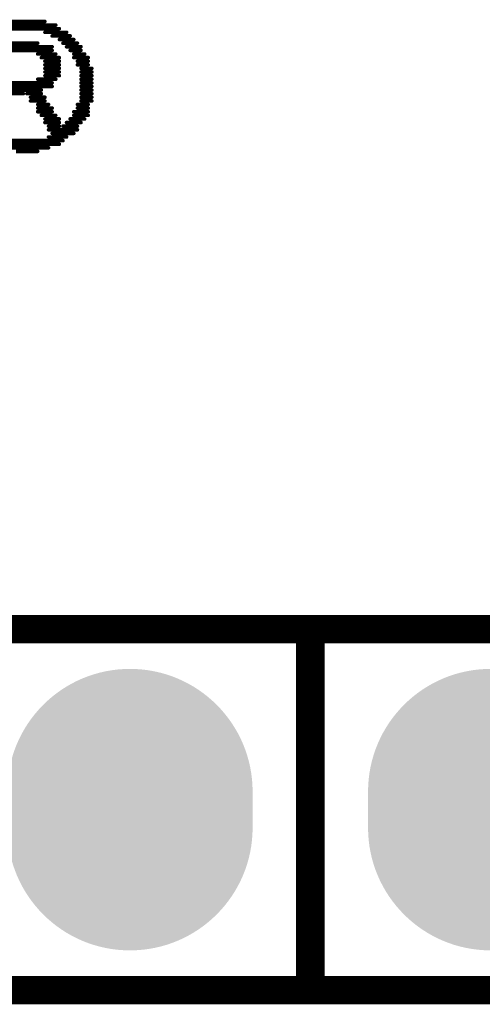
# Model space of a CAD drawing. Header units: inches. Extents: x -0.01 to 1.99, y -0.09 to 2.02.
# Tile 15 of 32: x 0.95 to 1.08, y 0.75 to 1.02. Entities that reach past the tile are written whole.
import ezdxf

# ---------------------------------------------------------------- set-up
doc = ezdxf.new("R2010")
doc.units = ezdxf.units.IN
doc.header["$MEASUREMENT"] = 0
for name, color, linetype in [('ART3', 76, 'Continuous'), ('ART5', 16, 'Continuous'), ('Bottom Layer', 5, 'Continuous'), ('Bottom Solder', 6, 'Continuous'), ('GND2', 156, 'Continuous'), ('GND4', 90, 'Continuous'), ('GND6', 130, 'Continuous'), ('Pad Holes', 156, 'Continuous'), ('PWR7', 216, 'Continuous'), ('Top Layer', 1, 'Continuous'), ('Top Overlay', 2, 'Continuous'), ('Top Solder', 216, 'Continuous')]:
    doc.layers.add(name, color=color, linetype=linetype)

# ---------------------------------------------------------------- blocks, each defined once
blk = doc.blocks.new('XH_LOGO__200MIL__23')
at = {"layer": 'Top Overlay', "const_width": 0.001}
for points in [[(0.083, 0.109), (0.101, 0.109)], [(0.084, 0.11), (0.1, 0.11)], [(0.087, 0.111), (0.097, 0.111)], [(0.097, 0.108), (0.103, 0.108)], [(0.099, 0.107), (0.104, 0.107)], [(0.101, 0.106), (0.105, 0.106)], [(0.085, 0.105), (0.095, 0.105)], [(0.085, 0.104), (0.099, 0.104)], [(0.102, 0.105), (0.106, 0.105)], [(0.103, 0.104), (0.107, 0.104)], [(0.085, 0.103), (0.099, 0.103)], [(0.095, 0.102), (0.1, 0.102)], [(0.096, 0.101), (0.101, 0.101)], [(0.104, 0.103), (0.107, 0.103)], [(0.105, 0.102), (0.108, 0.102)], [(0.105, 0.101), (0.109, 0.101)], [(0.097, 0.1), (0.101, 0.1)], [(0.097, 0.099), (0.101, 0.099)], [(0.097, 0.098), (0.101, 0.098)], [(0.106, 0.1), (0.109, 0.1)], [(0.106, 0.099), (0.109, 0.099)], [(0.107, 0.098), (0.11, 0.098)], [(0.095, 0.095), (0.1, 0.095)], [(0.097, 0.097), (0.101, 0.097)], [(0.097, 0.096), (0.101, 0.096)], [(0.107, 0.097), (0.11, 0.097)], [(0.107, 0.096), (0.11, 0.096)], [(0.107, 0.095), (0.11, 0.095)], [(0.085, 0.094), (0.099, 0.094)], [(0.085, 0.093), (0.099, 0.093)], [(0.107, 0.094), (0.11, 0.094)], [(0.107, 0.093), (0.11, 0.093)], [(0.085, 0.092), (0.096, 0.092)], [(0.085, 0.091), (0.091, 0.091)], [(0.092, 0.091), (0.096, 0.091)], [(0.093, 0.09), (0.097, 0.09)], [(0.107, 0.092), (0.11, 0.092)], [(0.107, 0.091), (0.11, 0.091)], [(0.107, 0.09), (0.11, 0.09)], [(0.093, 0.089), (0.097, 0.089)], [(0.095, 0.088), (0.098, 0.088)], [(0.095, 0.087), (0.099, 0.087)], [(0.106, 0.088), (0.109, 0.088)], [(0.106, 0.087), (0.109, 0.087)], [(0.107, 0.089), (0.11, 0.089)], [(0.095, 0.086), (0.099, 0.086)], [(0.096, 0.085), (0.1, 0.085)], [(0.105, 0.086), (0.109, 0.086)], [(0.105, 0.085), (0.109, 0.085)], [(0.097, 0.084), (0.101, 0.084)], [(0.097, 0.083), (0.101, 0.083)], [(0.098, 0.082), (0.101, 0.082)], [(0.102, 0.082), (0.106, 0.082)], [(0.103, 0.083), (0.107, 0.083)], [(0.104, 0.084), (0.108, 0.084)], [(0.098, 0.081), (0.106, 0.081)], [(0.098, 0.079), (0.103, 0.079)], [(0.099, 0.08), (0.105, 0.08)], [(0.082, 0.078), (0.102, 0.078)], [(0.083, 0.077), (0.101, 0.077)], [(0.086, 0.076), (0.098, 0.076)], [(0.089, 0.075), (0.095, 0.075)]]:
    blk.add_lwpolyline(points, dxfattribs=at)
at = {"layer": 'Top Overlay', "const_width": 0.0005}
for points in [[(0.09675, 0.111, 1), (0.09725, 0.111, 1)], [(0.09975, 0.11, 1), (0.10025, 0.11, 1)], [(0.10075, 0.109, 1), (0.10125, 0.109, 1)], [(0.09675, 0.108, 1), (0.09725, 0.108, 1)], [(0.09875, 0.107, 1), (0.09925, 0.107, 1)], [(0.10075, 0.106, 1), (0.10125, 0.106, 1)], [(0.10275, 0.108, 1), (0.10325, 0.108, 1)], [(0.10375, 0.107, 1), (0.10425, 0.107, 1)], [(0.10475, 0.106, 1), (0.10525, 0.106, 1)], [(0.09475, 0.105, 1), (0.09525, 0.105, 1)], [(0.09875, 0.104, 1), (0.09925, 0.104, 1)], [(0.10175, 0.105, 1), (0.10225, 0.105, 1)], [(0.10275, 0.104, 1), (0.10325, 0.104, 1)], [(0.10575, 0.105, 1), (0.10625, 0.105, 1)], [(0.10675, 0.104, 1), (0.10725, 0.104, 1)], [(0.09475, 0.102, 1), (0.09525, 0.102, 1)], [(0.09575, 0.101, 1), (0.09625, 0.101, 1)], [(0.09875, 0.103, 1), (0.09925, 0.103, 1)], [(0.09975, 0.102, 1), (0.10025, 0.102, 1)], [(0.10075, 0.101, 1), (0.10125, 0.101, 1)], [(0.10375, 0.103, 1), (0.10425, 0.103, 1)], [(0.10475, 0.102, 1), (0.10525, 0.102, 1)], [(0.10475, 0.101, 1), (0.10525, 0.101, 1)], [(0.10675, 0.103, 1), (0.10725, 0.103, 1)], [(0.10775, 0.102, 1), (0.10825, 0.102, 1)], [(0.10875, 0.101, 1), (0.10925, 0.101, 1)], [(0.09675, 0.1, 1), (0.09725, 0.1, 1)], [(0.09675, 0.099, 1), (0.09725, 0.099, 1)], [(0.09675, 0.098, 1), (0.09725, 0.098, 1)], [(0.10075, 0.1, 1), (0.10125, 0.1, 1)], [(0.10075, 0.099, 1), (0.10125, 0.099, 1)], [(0.10075, 0.098, 1), (0.10125, 0.098, 1)], [(0.10575, 0.1, 1), (0.10625, 0.1, 1)], [(0.10575, 0.099, 1), (0.10625, 0.099, 1)], [(0.10675, 0.098, 1), (0.10725, 0.098, 1)], [(0.10875, 0.1, 1), (0.10925, 0.1, 1)], [(0.10875, 0.099, 1), (0.10925, 0.099, 1)], [(0.10975, 0.098, 1), (0.11025, 0.098, 1)], [(0.09475, 0.095, 1), (0.09525, 0.095, 1)], [(0.09675, 0.097, 1), (0.09725, 0.097, 1)], [(0.09675, 0.096, 1), (0.09725, 0.096, 1)], [(0.09975, 0.095, 1), (0.10025, 0.095, 1)], [(0.10075, 0.097, 1), (0.10125, 0.097, 1)], [(0.10075, 0.096, 1), (0.10125, 0.096, 1)], [(0.10675, 0.097, 1), (0.10725, 0.097, 1)], [(0.10675, 0.096, 1), (0.10725, 0.096, 1)], [(0.10675, 0.095, 1), (0.10725, 0.095, 1)], [(0.10975, 0.097, 1), (0.11025, 0.097, 1)], [(0.10975, 0.096, 1), (0.11025, 0.096, 1)], [(0.10975, 0.095, 1), (0.11025, 0.095, 1)], [(0.09875, 0.094, 1), (0.09925, 0.094, 1)], [(0.09875, 0.093, 1), (0.09925, 0.093, 1)], [(0.10675, 0.094, 1), (0.10725, 0.094, 1)], [(0.10675, 0.093, 1), (0.10725, 0.093, 1)], [(0.10975, 0.094, 1), (0.11025, 0.094, 1)], [(0.10975, 0.093, 1), (0.11025, 0.093, 1)], [(0.09075, 0.091, 1), (0.09125, 0.091, 1)], [(0.09175, 0.091, 1), (0.09225, 0.091, 1)], [(0.09275, 0.09, 1), (0.09325, 0.09, 1)], [(0.09575, 0.092, 1), (0.09625, 0.092, 1)], [(0.09575, 0.091, 1), (0.09625, 0.091, 1)], [(0.09675, 0.09, 1), (0.09725, 0.09, 1)], [(0.10675, 0.092, 1), (0.10725, 0.092, 1)], [(0.10675, 0.091, 1), (0.10725, 0.091, 1)], [(0.10675, 0.09, 1), (0.10725, 0.09, 1)], [(0.10975, 0.092, 1), (0.11025, 0.092, 1)], [(0.10975, 0.091, 1), (0.11025, 0.091, 1)], [(0.10975, 0.09, 1), (0.11025, 0.09, 1)], [(0.09275, 0.089, 1), (0.09325, 0.089, 1)], [(0.09475, 0.088, 1), (0.09525, 0.088, 1)], [(0.09475, 0.087, 1), (0.09525, 0.087, 1)], [(0.09675, 0.089, 1), (0.09725, 0.089, 1)], [(0.09775, 0.088, 1), (0.09825, 0.088, 1)], [(0.09875, 0.087, 1), (0.09925, 0.087, 1)], [(0.10575, 0.088, 1), (0.10625, 0.088, 1)], [(0.10575, 0.087, 1), (0.10625, 0.087, 1)], [(0.10675, 0.089, 1), (0.10725, 0.089, 1)], [(0.10875, 0.088, 1), (0.10925, 0.088, 1)], [(0.10875, 0.087, 1), (0.10925, 0.087, 1)], [(0.10975, 0.089, 1), (0.11025, 0.089, 1)], [(0.09475, 0.086, 1), (0.09525, 0.086, 1)], [(0.09575, 0.085, 1), (0.09625, 0.085, 1)], [(0.09875, 0.086, 1), (0.09925, 0.086, 1)], [(0.09975, 0.085, 1), (0.10025, 0.085, 1)], [(0.10475, 0.086, 1), (0.10525, 0.086, 1)], [(0.10475, 0.085, 1), (0.10525, 0.085, 1)], [(0.10875, 0.086, 1), (0.10925, 0.086, 1)], [(0.10875, 0.085, 1), (0.10925, 0.085, 1)], [(0.09675, 0.084, 1), (0.09725, 0.084, 1)], [(0.09675, 0.083, 1), (0.09725, 0.083, 1)], [(0.09775, 0.082, 1), (0.09825, 0.082, 1)], [(0.10075, 0.084, 1), (0.10125, 0.084, 1)], [(0.10075, 0.083, 1), (0.10125, 0.083, 1)], [(0.10075, 0.082, 1), (0.10125, 0.082, 1)], [(0.10175, 0.082, 1), (0.10225, 0.082, 1)], [(0.10275, 0.083, 1), (0.10325, 0.083, 1)], [(0.10375, 0.084, 1), (0.10425, 0.084, 1)], [(0.10575, 0.082, 1), (0.10625, 0.082, 1)], [(0.10675, 0.083, 1), (0.10725, 0.083, 1)], [(0.10775, 0.084, 1), (0.10825, 0.084, 1)], [(0.09775, 0.081, 1), (0.09825, 0.081, 1)], [(0.09775, 0.079, 1), (0.09825, 0.079, 1)], [(0.09875, 0.08, 1), (0.09925, 0.08, 1)], [(0.10275, 0.079, 1), (0.10325, 0.079, 1)], [(0.10475, 0.08, 1), (0.10525, 0.08, 1)], [(0.10575, 0.081, 1), (0.10625, 0.081, 1)], [(0.09775, 0.076, 1), (0.09825, 0.076, 1)], [(0.10075, 0.077, 1), (0.10125, 0.077, 1)], [(0.10175, 0.078, 1), (0.10225, 0.078, 1)], [(0.09475, 0.075, 1), (0.09525, 0.075, 1)]]:
    blk.add_lwpolyline(points, format="xyb", close=True, dxfattribs=at)
blk = doc.blocks.new('H______4_38')
at = {"layer": 'ART3'}
h = blk.add_hatch(color=76, dxfattribs=at)
edge = h.paths.add_edge_path()
edge.add_arc((0, 0), 0.0175, 0, 360)
h = blk.add_hatch(color=76, dxfattribs=at)
edge = h.paths.add_edge_path()
edge.add_arc((0, -0.1), 0.0175, 0, 360)
at = {"layer": 'ART5'}
h = blk.add_hatch(color=16, dxfattribs=at)
edge = h.paths.add_edge_path()
edge.add_arc((0, 0), 0.0175, 0, 360)
h = blk.add_hatch(color=16, dxfattribs=at)
edge = h.paths.add_edge_path()
edge.add_arc((0, -0.1), 0.0175, 0, 360)
at = {"layer": 'Bottom Layer'}
h = blk.add_hatch(color=5, dxfattribs=at)
edge = h.paths.add_edge_path()
edge.add_arc((0.005, 0), 0.03, 270, 450)
edge.add_line((0.005, 0.03), (-0.005, 0.03))
edge.add_arc((-0.005, 0), 0.03, 90, 270)
edge.add_line((-0.005, -0.03), (0.005, -0.03))
h = blk.add_hatch(color=5, dxfattribs=at)
edge = h.paths.add_edge_path()
edge.add_arc((0.005, -0.1), 0.03, 270, 450)
edge.add_line((0.005, -0.07), (-0.005, -0.07))
edge.add_arc((-0.005, -0.1), 0.03, 90, 270)
edge.add_line((-0.005, -0.13), (0.005, -0.13))
at = {"layer": 'Bottom Solder'}
h = blk.add_hatch(color=6, dxfattribs=at)
edge = h.paths.add_edge_path()
edge.add_arc((0.005, 0), 0.034, 270, 450)
edge.add_line((0.005, 0.034), (-0.005, 0.034))
edge.add_arc((-0.005, 0), 0.034, 90, 270)
edge.add_line((-0.005, -0.034), (0.005, -0.034))
h = blk.add_hatch(color=6, dxfattribs=at)
edge = h.paths.add_edge_path()
edge.add_arc((0.005, -0.1), 0.034, 270, 450)
edge.add_line((0.005, -0.066), (-0.005, -0.066))
edge.add_arc((-0.005, -0.1), 0.034, 90, 270)
edge.add_line((-0.005, -0.134), (0.005, -0.134))
at = {"layer": 'GND2'}
h = blk.add_hatch(color=156, dxfattribs=at)
edge = h.paths.add_edge_path()
edge.add_arc((0.005, 0), 0.03, 270, 450)
edge.add_line((0.005, 0.03), (-0.005, 0.03))
edge.add_arc((-0.005, 0), 0.03, 90, 270)
edge.add_line((-0.005, -0.03), (0.005, -0.03))
h = blk.add_hatch(color=156, dxfattribs=at)
edge = h.paths.add_edge_path()
edge.add_arc((0.005, -0.1), 0.03, 270, 450)
edge.add_line((0.005, -0.07), (-0.005, -0.07))
edge.add_arc((-0.005, -0.1), 0.03, 90, 270)
edge.add_line((-0.005, -0.13), (0.005, -0.13))
at = {"layer": 'GND4'}
h = blk.add_hatch(color=90, dxfattribs=at)
edge = h.paths.add_edge_path()
edge.add_arc((0.005, 0), 0.03, 270, 450)
edge.add_line((0.005, 0.03), (-0.005, 0.03))
edge.add_arc((-0.005, 0), 0.03, 90, 270)
edge.add_line((-0.005, -0.03), (0.005, -0.03))
h = blk.add_hatch(color=90, dxfattribs=at)
edge = h.paths.add_edge_path()
edge.add_arc((0.005, -0.1), 0.03, 270, 450)
edge.add_line((0.005, -0.07), (-0.005, -0.07))
edge.add_arc((-0.005, -0.1), 0.03, 90, 270)
edge.add_line((-0.005, -0.13), (0.005, -0.13))
at = {"layer": 'GND6'}
h = blk.add_hatch(color=130, dxfattribs=at)
edge = h.paths.add_edge_path()
edge.add_arc((0.005, 0), 0.03, 270, 450)
edge.add_line((0.005, 0.03), (-0.005, 0.03))
edge.add_arc((-0.005, 0), 0.03, 90, 270)
edge.add_line((-0.005, -0.03), (0.005, -0.03))
h = blk.add_hatch(color=130, dxfattribs=at)
edge = h.paths.add_edge_path()
edge.add_arc((0.005, -0.1), 0.03, 270, 450)
edge.add_line((0.005, -0.07), (-0.005, -0.07))
edge.add_arc((-0.005, -0.1), 0.03, 90, 270)
edge.add_line((-0.005, -0.13), (0.005, -0.13))
at = {"layer": 'Pad Holes'}
h = blk.add_hatch(color=7, dxfattribs=at)
edge = h.paths.add_edge_path()
edge.add_arc((0, 0), 0.0175, 0, 360)
h = blk.add_hatch(color=7, dxfattribs=at)
edge = h.paths.add_edge_path()
edge.add_arc((0, -0.1), 0.0175, 0, 360)
at = {"layer": 'PWR7'}
h = blk.add_hatch(color=216, dxfattribs=at)
edge = h.paths.add_edge_path()
edge.add_arc((0, 0), 0.0175, 0, 360)
h = blk.add_hatch(color=216, dxfattribs=at)
edge = h.paths.add_edge_path()
edge.add_arc((0, -0.1), 0.0175, 0, 360)
at = {"layer": 'Top Layer'}
h = blk.add_hatch(color=1, dxfattribs=at)
edge = h.paths.add_edge_path()
edge.add_arc((0.005, 0), 0.03, 270, 450)
edge.add_line((0.005, 0.03), (-0.005, 0.03))
edge.add_arc((-0.005, 0), 0.03, 90, 270)
edge.add_line((-0.005, -0.03), (0.005, -0.03))
h = blk.add_hatch(color=1, dxfattribs=at)
edge = h.paths.add_edge_path()
edge.add_arc((0.005, -0.1), 0.03, 270, 450)
edge.add_line((0.005, -0.07), (-0.005, -0.07))
edge.add_arc((-0.005, -0.1), 0.03, 90, 270)
edge.add_line((-0.005, -0.13), (0.005, -0.13))
at = {"layer": 'Top Solder'}
h = blk.add_hatch(color=216, dxfattribs=at)
edge = h.paths.add_edge_path()
edge.add_arc((0.005, 0), 0.034, 270, 450)
edge.add_line((0.005, 0.034), (-0.005, 0.034))
edge.add_arc((-0.005, 0), 0.034, 90, 270)
edge.add_line((-0.005, -0.034), (0.005, -0.034))
h = blk.add_hatch(color=216, dxfattribs=at)
edge = h.paths.add_edge_path()
edge.add_arc((0.005, -0.1), 0.034, 270, 450)
edge.add_line((0.005, -0.066), (-0.005, -0.066))
edge.add_arc((-0.005, -0.1), 0.034, 90, 270)
edge.add_line((-0.005, -0.134), (0.005, -0.134))
at = {"layer": 'Top Overlay', "const_width": 0.00787}
for points in [[(-0.05, 0.05), (-0.05, -0.35)], [(0.05, 0.05), (0.05, -0.349)], [(0.05, 0.05), (0.05, -0.349)], [(-0.05, -0.05), (0.05, -0.05)]]:
    blk.add_lwpolyline(points, dxfattribs=at)
at = {"layer": 'Top Overlay', "const_width": 0.00394}
for points in [[(-0.05197, -0.05, 1), (-0.04803, -0.05, 1)], [(0.04803, -0.05, 1), (0.05197, -0.05, 1)]]:
    blk.add_lwpolyline(points, format="xyb", close=True, dxfattribs=at)

msp = doc.modelspace()

# ---------------------------------------------------------------- block references
msp.add_blockref('XH_LOGO__200MIL__23', (0.85974, 0.907))
at = {"rotation": 90}
msp.add_blockref('H______4_38', (0.98031, 0.79961), dxfattribs=at)

doc.saveas('drawing.dxf')
